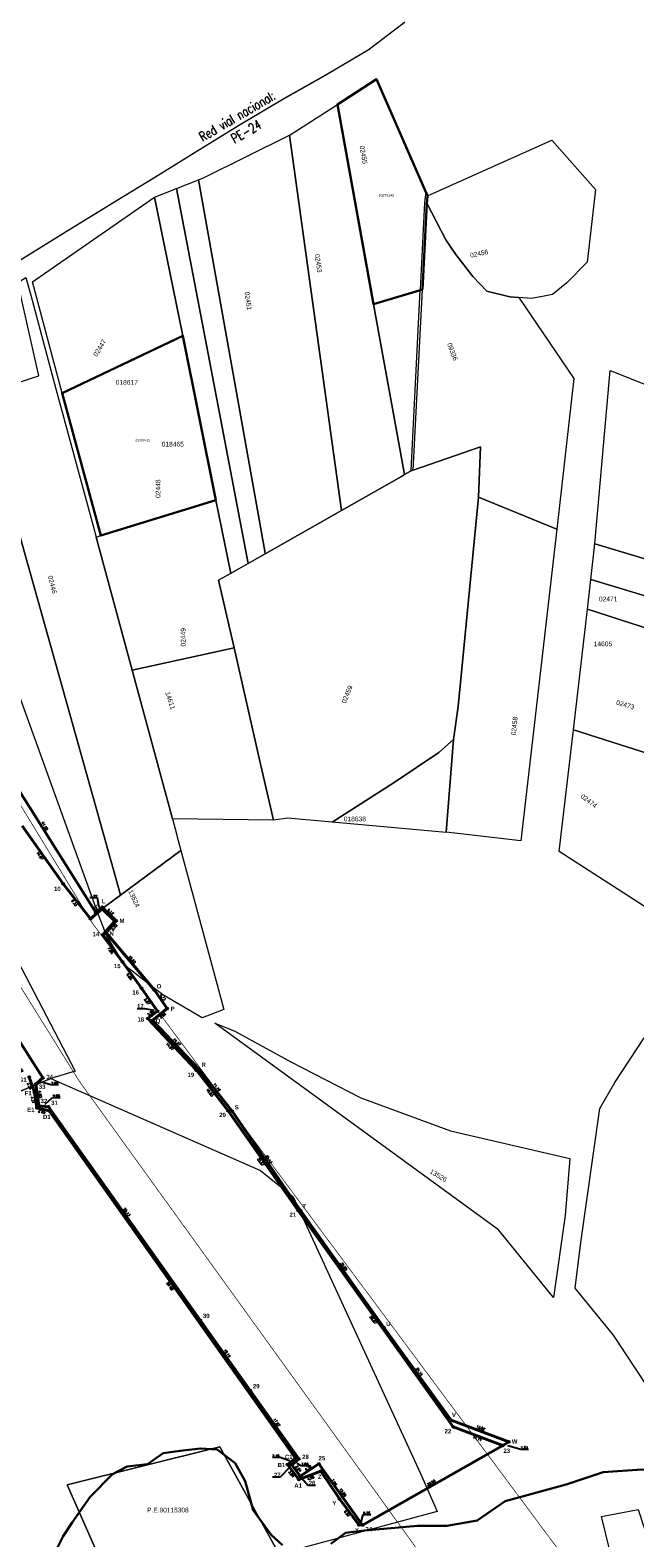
# Model space of a CAD drawing. Header units: metres. Extents: x 347609 to 404409, y 8548087 to 8605413.
# Tile 20 of 49: x 374010 to 374138, y 8561764 to 8562081. Entities that reach past the tile are written whole.
import ezdxf
from ezdxf import colors
from ezdxf.entities.mleader import LeaderData, LeaderLine
from ezdxf.enums import TextEntityAlignment as Align
from ezdxf.math import Vec2, Vec3

# ---------------------------------------------------------------- set-up
doc = ezdxf.new("R2010")
doc.units = ezdxf.units.M
doc.linetypes.add('ACAD_ISO02W100', pattern=[15, 12, -3])
for name, color, linetype in [('00_TEXTO', 7, 'Continuous'), ('manzanas', 2, 'Continuous'), ('Predios Rurales', 90, 'Continuous'), ('VERTICES', 244, 'Continuous'), ('ZR_LIMA_PSAD56_A_WGS84', 210, 'Continuous')]:
    doc.layers.add(name, color=color, linetype=linetype)
for name, color, linetype, lineweight in [('02. FAJA MARGINAL', 5, 'ACAD_ISO02W100', 0), ('DISTANCIA', 7, 'Continuous', 9), ('Red vial nacional', 242, 'Continuous', 40)]:
    doc.layers.add(name, color=color, linetype=linetype, lineweight=lineweight)
doc.layers.add('LIMITES CONSTRUCTIVO 2', color=40, linetype='Continuous', true_color=0xffbf00)
doc.layers.add('Predios Rurales Nombres', color=7, linetype='Continuous', true_color=0xffffff)
doc.styles.add('ARIAL', font='arial.ttf')
doc.styles.add('MtXpl_MS_Shell_Dlg_2', font='txt')
doc.styles.add('ROMANS', font='romans.shx')
doc.styles.add('ROMANS-SP', font='romans.shx', dxfattribs={"width": 0.75})
doc.styles.get("Standard").update_dxf_attribs({"font": 'simplex.shx'})
doc.styles.add('VERTICES', font='sanssb__.ttf')

# ---------------------------------------------------------------- blocks, each defined once
blk = doc.blocks.new('A$Cf7b4f0aa')
at = {"layer": 'VERTICES', "color": 6}
for centre in [(373984.41, 8562019.11), (373984.71, 8562019.3), (373987.53, 8562015.14), (373974.46, 8562007.76), (373975.09, 8562006.59), (373967.3, 8562001.8), (373961.03, 8561998.69), (373936.25, 8561984.77), (373938.11, 8561983.23), (373913.41, 8561980.23), (373913.94, 8561980.49), (373971.08, 8561980.08), (373916.97, 8561974.35), (373976.58, 8561972.8), (373946.77, 8561967.44), (373951.91, 8561957.74), (373951.81, 8561955.97), (373950.94, 8561951.97), (373953.45, 8561953.52), (373990.75, 8561949.87), (373954.59, 8561946.12), (373958.59, 8561941.55), (374001.85, 8561931), (373969.58, 8561924.39), (373974.55, 8561915.72), (373988.38, 8561894.14), (374024.17, 8561895.54), (374025.51, 8561896.7), (374026.33, 8561891.32), (374028.42, 8561893.79), (373989.26, 8561887.26), (373999.99, 8561881.39), (373993.45, 8561878.39), (374036.48, 8561879.2), (373999.92, 8561876.74), (374001.81, 8561878.09), (374039.19, 8561875.34), (374002.04, 8561872.85), (374003.37, 8561873.48), (374036.08, 8561872.85), (374007.2, 8561865.17), (374045.9, 8561862.49), (374010.15, 8561860.86), (374011.26, 8561857.72), (374011.76, 8561854.44), (374014.33, 8561853.8), (374052.83, 8561853.71), (374067.24, 8561832.77), (374084.76, 8561808.16), (374098.93, 8561788.61), (374111.11, 8561784.03), (374066.2, 8561780.63), (374064.52, 8561779.24), (374071.52, 8561777.84), (374066.86, 8561776.08), (374075.42, 8561772), (374079.52, 8561766.57)]:
    blk.add_circle(centre, 0.2, dxfattribs=at)
at = {"layer": 'DISTANCIA', "style": 'ROMANS'}
for s, p in [('0.35', (373982.61, 8562020.33)), ('1.33', (373977.49, 8562006.96)), ('2.42', (373939.45, 8561985.22)), ('0.59', (373911.74, 8561981.49)), ('1.78', (373948.57, 8561956.96)), ('2.94', (373949.67, 8561954.51)), ('1.77', (374023.69, 8561899.01)), ('2.32', (373998.31, 8561878.34)), ('3.76', (374003.2, 8561881.11)), ('1.51', (374114.37, 8561782.8)), ('2.18', (374062.03, 8561781.07)), ('0.76', (374081.17, 8561769.02))]:
    blk.add_text(s, height=0.5, dxfattribs=at).set_placement(p, align=Align.MIDDLE)
for s, rotation, p in [('5.02', 304.219, (373986.49, 8562017.72)), ('15.01', 29.4624, (373981.33, 8562010.98)), ('9.14', 31.5595, (373971.8, 8562003.84)), ('6.99', 26.3915, (373964.6, 8561999.75)), ('21.15', 298.3602, (373966.34, 8561990.13)), ('6.88', 301.1714, (373914.6, 8561977.06)), ('21.91', 28.4001, (373927.01, 8561979.02)), ('9.13', 307.1015, (373974.21, 8561976.95)), ('18.01', 298.7614, (373941.87, 8561975.01)), ('10.97', 297.9085, (373948.75, 8561962.29)), ('26.96', 301.7057, (373984.12, 8561961.93)), ('2.96', 31.8139, (373951.27, 8561952.92)), ('6.90', 302.0088, (373952.2, 8561948.71)), ('6.07', 311.1419, (373955.94, 8561943.52)), ('21.89', 300.4595, (373996.7, 8561940.94)), ('20.37', 302.6436, (373963.63, 8561932.56)), ('9.99', 299.846, (373971.56, 8561919.64)), ('41.90', 302.1848, (374013.41, 8561913.8)), ('25.63', 302.6527, (373980.98, 8561904.56)), ('4.12', 314.998, (374027.27, 8561895.75)), ('6.94', 277.3122, (373988.21, 8561890.76)), ('3.23', 49.7273, (374028.02, 8561892.44)), ('15.80', 309.938, (374031.79, 8561885.66)), ('9.81', 295.254, (373990.84, 8561882.49)), ('7.20', 24.6233, (373997.01, 8561879.37)), ('4.73', 305.1126, (374038.26, 8561877.72)), ('4.43', 298.6531, (374000.51, 8561874.38)), ('1.46', 25.2923, (374002.28, 8561874.07)), ('3.99', 38.5958, (374038.2, 8561873.84)), ('9.15', 294.7988, (374004.89, 8561868.75)), ('14.27', 313.4745, (374041.22, 8561868.28)), ('5.22', 304.3438, (374008.26, 8561862.56)), ('3.34', 289.4051, (374010.17, 8561859.01)), ('11.19', 308.2801, (374049.64, 8561858.76)), ('3.31', 278.7163, (374010.91, 8561856.07)), ('2.65', 345.956, (374012.77, 8561853.61)), ('25.43', 304.5438, (374060.53, 8561843.58)), ('30.20', 305.4363, (374076.34, 8561821.02)), ('89.69', 305.3365, (374039.76, 8561816.82)), ('24.14', 305.9435, (374092.26, 8561798.83)), ('13.02', 339.3855, (374105.17, 8561786.98)), ('3.94', 306.5635, (374065.33, 8561777.24)), ('4.98', 20.7235, (374069.37, 8561776.41)), ('7.02', 303.7176, (374074.3, 8561775.48)), ('6.81', 307.0368, (374077.01, 8561768.91))]:
    blk.add_text(s, height=0.5, rotation=rotation, dxfattribs=at).set_placement(p, align=Align.MIDDLE)
at = {"layer": 'VERTICES', "style": 'VERTICES'}
for s, p in [('A', (373985.4, 8562020.49)), ('B', (373988.7, 8562015.01)), ('C', (373975.62, 8562007.55)), ('D', (373976.16, 8562005.9)), ('E', (373968.01, 8562000.74)), ('F', (373962.19, 8561998.15)), ('A2', (373936, 8561983.49)), ('C2', (373911.9, 8561980.04)), ('Z1', (373937.32, 8561982.08)), ('G', (373972.07, 8561980.85)), ('B2', (373917.01, 8561973.09)), ('H', (373977.6, 8561973.65)), ('Y1', (373945.49, 8561966.87)), ('X1', (373950.58, 8561957.67)), ('W1', (373950.26, 8561955.8)), ('U1', (373949.49, 8561951.76)), ('V1', (373952.08, 8561953.98)), ('I', (373991.51, 8561950.74)), ('T1', (373953.45, 8561945.35)), ('S1', (373957.46, 8561940.73)), ('J', (374002.77, 8561931.82)), ('R1', (373968.33, 8561923.65)), ('Q1', (373973.23, 8561914.97)), ('L', (374025.8, 8561897.97)), ('P1', (373987.06, 8561893.74)), ('K', (374024.19, 8561896.81)), ('M', (374029.67, 8561893.83)), ('N', (374027.5, 8561891.13)), ('O1', (373987.82, 8561887.02)), ('M1', (373999.58, 8561880.25)), ('L1', (374000.45, 8561878.51)), ('O', (374037.45, 8561880.03)), ('N1', (373992.69, 8561877.31)), ('K1', (373998.57, 8561876.6)), ('P', (374040.33, 8561875.3)), ('J1', (374001.26, 8561871.87)), ('I1', (374004.57, 8561873.06)), ('Q', (374037.25, 8561872.63)), ('H1', (374005.91, 8561864.57)), ('R', (374046.86, 8561863.49)), ('G1', (374008.76, 8561860.36)), ('F1', (374009.92, 8561857.5)), ('E1', (374010.46, 8561854.01)), ('D1', (374013.83, 8561852.52)), ('S', (374053.82, 8561854.53)), ('T', (374068.03, 8561833.62)), ('U', (374085.74, 8561808.92)), ('V', (374099.54, 8561789.71)), ('W', (374112.32, 8561784.1)), ('C1', (374064.77, 8561780.88)), ('B1', (374063.22, 8561779.16)), ('Z', (374071.28, 8561776.65)), ('A1', (374066.74, 8561774.84)), ('Y', (374074.36, 8561771.13)), ('X', (374079.11, 8561765.38))]:
    blk.add_text(s, height=0.9, dxfattribs=at).set_placement(p, align=Align.MIDDLE)
at = {"layer": '00_TEXTO', "color": 0, "lineweight": 9}
ml = blk.add_multileader_mtext('Standard', dxfattribs=at)
ml.set_content('')
ml.set_leader_properties()
ml.build(insert=Vec2(0, 0))
ml.multileader.update_dxf_attribs({"text_right_attachment_type": 6, "dogleg_length": 3, "arrow_head_size": 0.3})
ctx = ml.context
ctx.base_point, ctx.char_height, ctx.arrow_head_size, ctx.landing_gap_size, ctx.plane_origin = Vec3(373981.75, 8562020.01), 0.009, 0.3, 0.0045, Vec3(373982.39, 8562010.7)
ctx.right_attachment, ctx.text_align_type = 6, 2
notes = []
notes.append((ctx, [(0, (1, 1, 0), (373983.37, 8562020.01), (-1, 0), 1.61, [(0, [(373984.48, 8562019.25)], 0, [])])]))
ctx.mtext.insert, ctx.mtext.text_direction, ctx.mtext.rotation, ctx.mtext.alignment, ctx.mtext.flow_direction = Vec3(373981.75, 8562020), Vec3(-1, 0), 3.141593, 3, 5
ml = blk.add_multileader_mtext('Standard', dxfattribs=at)
ml.set_content('')
ml.set_leader_properties()
ml.build(insert=Vec2(0, 0))
ml.multileader.update_dxf_attribs({"text_right_attachment_type": 6, "dogleg_length": 3, "arrow_head_size": 0.3})
ctx = ml.context
ctx.base_point, ctx.char_height, ctx.arrow_head_size, ctx.landing_gap_size, ctx.plane_origin = Vec3(373978.31, 8562006.66), 0.009, 0.3, 0.0045, Vec3(373972.83, 8561998.56)
ctx.right_attachment = 6
notes.append((ctx, [(1, (1, 1, 0), (373976.7, 8562006.66), (1, 0), 1.61, [(0, [(373974.92, 8562007.11)], 0, [])])]))
ctx.mtext.insert, ctx.mtext.text_direction, ctx.mtext.rotation, ctx.mtext.flow_direction = Vec3(373978.31, 8562006.65), Vec3(-1, 0), 3.141593, 5
ml = blk.add_multileader_mtext('Standard', dxfattribs=at)
ml.set_content('')
ml.set_leader_properties()
ml.build(insert=Vec2(0, 0))
ml.multileader.update_dxf_attribs({"text_right_attachment_type": 6, "dogleg_length": 3, "arrow_head_size": 0.3})
ctx = ml.context
ctx.base_point, ctx.char_height, ctx.arrow_head_size, ctx.landing_gap_size, ctx.plane_origin = Vec3(373940.23, 8561984.92), 0.009, 0.3, 0.0045, Vec3(373935.25, 8561975.48)
ctx.right_attachment = 6
notes.append((ctx, [(1, (1, 1, 0), (373938.62, 8561984.92), (1, 0), 1.61, [(0, [(373937.34, 8561984.03)], 0, [])])]))
ctx.mtext.insert, ctx.mtext.text_direction, ctx.mtext.rotation, ctx.mtext.flow_direction = Vec3(373940.24, 8561984.92), Vec3(-1, 0), 3.141593, 5
ml = blk.add_multileader_mtext('Standard', dxfattribs=at)
ml.set_content('')
ml.set_leader_properties()
ml.build(insert=Vec2(0, 0))
ml.multileader.update_dxf_attribs({"text_right_attachment_type": 6, "dogleg_length": 3, "arrow_head_size": 0.3})
ctx = ml.context
ctx.base_point, ctx.char_height, ctx.arrow_head_size, ctx.landing_gap_size, ctx.plane_origin = Vec3(373910.88, 8561981.14), 0.009, 0.3, 0.0045, Vec3(373911.52, 8561971.83)
ctx.right_attachment, ctx.text_align_type = 6, 2
notes.append((ctx, [(0, (1, 1, 0), (373912.49, 8561981.15), (-1, 0), 1.61, [(0, [(373913.61, 8561980.38)], 0, [])])]))
ctx.mtext.insert, ctx.mtext.text_direction, ctx.mtext.rotation, ctx.mtext.alignment, ctx.mtext.flow_direction = Vec3(373910.88, 8561981.14), Vec3(-1, 0), 3.141593, 3, 5
ml = blk.add_multileader_mtext('Standard', dxfattribs=at)
ml.set_content('')
ml.set_leader_properties()
ml.build(insert=Vec2(0, 0))
ml.multileader.update_dxf_attribs({"text_right_attachment_type": 6, "dogleg_length": 3, "arrow_head_size": 0.3})
ctx = ml.context
ctx.base_point, ctx.char_height, ctx.arrow_head_size, ctx.landing_gap_size, ctx.plane_origin = Vec3(373947.75, 8561956.65), 0.009, 0.3, 0.0045, Vec3(373949.55, 8561948.46)
ctx.right_attachment, ctx.text_align_type = 6, 2
notes.append((ctx, [(0, (1, 1, 0), (373949.37, 8561956.65), (-1, 0), 1.61, [(0, [(373951.72, 8561956.84)], 0, [])])]))
ctx.mtext.insert, ctx.mtext.text_direction, ctx.mtext.rotation, ctx.mtext.alignment, ctx.mtext.flow_direction = Vec3(373947.76, 8561956.64), Vec3(-1, 0), 3.141593, 3, 5
ml = blk.add_multileader_mtext('Standard', dxfattribs=at)
ml.set_content('')
ml.set_leader_properties()
ml.build(insert=Vec2(0, 0))
ml.multileader.update_dxf_attribs({"text_right_attachment_type": 6, "dogleg_length": 3, "arrow_head_size": 0.3})
ctx = ml.context
ctx.base_point, ctx.char_height, ctx.arrow_head_size, ctx.landing_gap_size, ctx.plane_origin = Vec3(373948.81, 8561954.17), 0.009, 0.3, 0.0045, Vec3(373950.29, 8561946.55)
ctx.right_attachment, ctx.text_align_type = 6, 2
notes.append((ctx, [(0, (1, 1, 0), (373950.43, 8561954.18), (-1, 0), 1.61, [(0, [(373952.42, 8561954.82)], 0, [])])]))
ctx.mtext.insert, ctx.mtext.text_direction, ctx.mtext.rotation, ctx.mtext.alignment, ctx.mtext.flow_direction = Vec3(373948.81, 8561954.17), Vec3(-1, 0), 3.141593, 3, 5
ml = blk.add_multileader_mtext('Standard', dxfattribs=at)
ml.set_content('')
ml.set_leader_properties()
ml.build(insert=Vec2(0, 0))
ml.multileader.update_dxf_attribs({"text_right_attachment_type": 6, "dogleg_length": 3, "arrow_head_size": 0.3})
ctx = ml.context
ctx.base_point, ctx.char_height, ctx.arrow_head_size, ctx.landing_gap_size, ctx.plane_origin = Vec3(374022.9, 8561898.65), 0.009, 0.3, 0.0045, Vec3(374022.78, 8561888.04)
ctx.right_attachment, ctx.text_align_type = 6, 2
notes.append((ctx, [(0, (1, 1, 0), (374024.52, 8561898.66), (-1, 0), 1.61, [(0, [(374024.92, 8561896.31)], 0, [])])]))
ctx.mtext.insert, ctx.mtext.text_direction, ctx.mtext.rotation, ctx.mtext.alignment, ctx.mtext.flow_direction = Vec3(374022.9, 8561898.65), Vec3(-1, 0), 3.141593, 3, 5
ml = blk.add_multileader_mtext('Standard', dxfattribs=at)
ml.set_content('')
ml.set_leader_properties()
ml.build(insert=Vec2(0, 0))
ml.multileader.update_dxf_attribs({"text_right_attachment_type": 6, "dogleg_length": 3, "arrow_head_size": 0.3})
ctx = ml.context
ctx.base_point, ctx.char_height, ctx.arrow_head_size, ctx.landing_gap_size, ctx.plane_origin = Vec3(374004.09, 8561880.79), 0.009, 0.3, 0.0045, Vec3(373998.81, 8561871.52)
ctx.right_attachment = 6
notes.append((ctx, [(1, (1, 1, 0), (374002.48, 8561880.79), (1, 0), 1.61, [(0, [(374000.94, 8561879.79)], 0, [])])]))
ctx.mtext.insert, ctx.mtext.text_direction, ctx.mtext.rotation, ctx.mtext.flow_direction = Vec3(374004.1, 8561880.79), Vec3(-1, 0), 3.141593, 5
ml = blk.add_multileader_mtext('Standard', dxfattribs=at)
ml.set_content('')
ml.set_leader_properties()
ml.build(insert=Vec2(0, 0))
ml.multileader.update_dxf_attribs({"text_right_attachment_type": 6, "dogleg_length": 3, "arrow_head_size": 0.3})
ctx = ml.context
ctx.base_point, ctx.char_height, ctx.arrow_head_size, ctx.landing_gap_size, ctx.plane_origin = Vec3(373997.41, 8561878.04), 0.009, 0.3, 0.0045, Vec3(373998.7, 8561869.14)
ctx.right_attachment, ctx.text_align_type = 6, 2
notes.append((ctx, [(0, (1, 1, 0), (373999.03, 8561878.04), (-1, 0), 1.61, [(0, [(374000.65, 8561877.39)], 0, [])])]))
ctx.mtext.insert, ctx.mtext.text_direction, ctx.mtext.rotation, ctx.mtext.alignment, ctx.mtext.flow_direction = Vec3(373997.42, 8561878.03), Vec3(-1, 0), 3.141593, 3, 5
ml = blk.add_multileader_mtext('Standard', dxfattribs=at)
ml.set_content('')
ml.set_leader_properties()
ml.build(insert=Vec2(0, 0))
ml.multileader.update_dxf_attribs({"text_right_attachment_type": 6, "dogleg_length": 3, "arrow_head_size": 0.3})
ctx = ml.context
ctx.base_point, ctx.char_height, ctx.arrow_head_size, ctx.landing_gap_size, ctx.plane_origin = Vec3(374115.25, 8561782.48), 0.009, 0.3, 0.0045, Vec3(374109.97, 8561773.21)
ctx.right_attachment = 6
notes.append((ctx, [(1, (1, 1, 0), (374113.64, 8561782.48), (1, 0), 1.61, [(0, [(374110.6, 8561783.36)], 0, [])])]))
ctx.mtext.insert, ctx.mtext.text_direction, ctx.mtext.rotation, ctx.mtext.flow_direction = Vec3(374115.26, 8561782.48), Vec3(-1, 0), 3.141593, 5
ml = blk.add_multileader_mtext('Standard', dxfattribs=at)
ml.set_content('')
ml.set_leader_properties()
ml.build(insert=Vec2(0, 0))
ml.multileader.update_dxf_attribs({"text_right_attachment_type": 6, "dogleg_length": 3, "arrow_head_size": 0.3})
ctx = ml.context
ctx.base_point, ctx.char_height, ctx.arrow_head_size, ctx.landing_gap_size, ctx.plane_origin = Vec3(374061.32, 8561780.76), 0.009, 0.3, 0.0045, Vec3(374063.08, 8561771.69)
ctx.right_attachment, ctx.text_align_type = 6, 2
notes.append((ctx, [(0, (1, 1, 0), (374062.94, 8561780.76), (-1, 0), 1.61, [(0, [(374065.21, 8561779.96)], 0, [])])]))
ctx.mtext.insert, ctx.mtext.text_direction, ctx.mtext.rotation, ctx.mtext.alignment, ctx.mtext.flow_direction = Vec3(374061.32, 8561780.75), Vec3(-1, 0), 3.141593, 3, 5
ml = blk.add_multileader_mtext('Standard', dxfattribs=at)
ml.set_content('')
ml.set_leader_properties()
ml.build(insert=Vec2(0, 0))
ml.multileader.update_dxf_attribs({"text_right_attachment_type": 6, "dogleg_length": 3, "arrow_head_size": 0.3})
ctx = ml.context
ctx.base_point, ctx.char_height, ctx.arrow_head_size, ctx.landing_gap_size, ctx.plane_origin = Vec3(374082.06, 8561768.7), 0.009, 0.3, 0.0045, Vec3(374076.77, 8561759.43)
ctx.right_attachment = 6
notes.append((ctx, [(1, (1, 1, 0), (374080.45, 8561768.7), (1, 0), 1.61, [(0, [(374079.88, 8561766.53)], 0, [])])]))
ctx.mtext.insert, ctx.mtext.text_direction, ctx.mtext.rotation, ctx.mtext.flow_direction = Vec3(374082.06, 8561768.69), Vec3(-1, 0), 3.141593, 5
for ctx, leaders in notes:
    for number, flags, end, landing, length, lines in leaders:
        leader = LeaderData()
        leader.index, (leader.has_last_leader_line, leader.has_dogleg_vector, leader.attachment_direction) = number, flags
        leader.last_leader_point, leader.dogleg_vector, leader.dogleg_length = Vec3(end), Vec3(landing), length
        for number, points, colour, breaks in lines:
            line = LeaderLine()
            line.index, line.vertices, line.color, line.breaks = number, Vec3.list(points), colors.encode_raw_color(colour), breaks
            leader.lines.append(line)
        ctx.leaders.append(leader)

msp = doc.modelspace()

# ---------------------------------------------------------------- linework, layer by layer
at = {"layer": '02. FAJA MARGINAL', "color": 5, "true_color": 0x0000ff, "const_width": 0.15}
for points in [[(373696.32, 8562324.98), (373784.82, 8562216.74), (373862.86, 8562130.79), (373907.95, 8562074.13), (373960.75, 8561996.35), (374023.52, 8561893.19), (374126.54, 8561754.59), (374173.6, 8561585.97), (374202.08, 8561499.92), (374240.17, 8561401.95), (374277.6, 8561280.19), (374325.11, 8561183.09), (374358.83, 8561043.57), (374419.95, 8560902.47), (374526.7, 8560881.67), (374634.93, 8560876.84), (374729.39, 8560845.9), (374825.05, 8560818.75), (374868.52, 8560793.9), (374891.75, 8560717)], [(373681.58, 8562311.93), (373754.15, 8562231.46), (373846.39, 8562120.08), (373888.58, 8562066.14), (373942.51, 8561985.65), (374020.69, 8561860), (374098.04, 8561752.74), (374120.11, 8561652.14), (374147.6, 8561511.92), (374187.47, 8561414.09), (374238.46, 8561238.08), (374274.46, 8561177.07), (374292.49, 8561039.05), (374350.54, 8560953.9), (374340.45, 8560881.04), (374396.08, 8560847.4), (374523.7, 8560835.67), (374664.05, 8560804.4), (374723.68, 8560775.66), (374805.5, 8560775.88), (374828.41, 8560707.02)]]:
    msp.add_lwpolyline(points, dxfattribs=at)
at = {"layer": 'LIMITES CONSTRUCTIVO 2', "lineweight": 40, "ltscale": 30, "flags": 128}
msp.add_lwpolyline([(374010.15, 8561860.86), (374011.26, 8561857.72), (374011.76, 8561854.44), (374014.33, 8561853.8), (374066.2, 8561780.63), (374064.52, 8561779.24), (374066.86, 8561776.08), (374071.52, 8561777.84), (374075.42, 8561772), (374079.52, 8561766.57), (374080.28, 8561766.51), (374109.8, 8561783.28), (374111.11, 8561784.03), (374098.93, 8561788.61), (374084.76, 8561808.16), (374067.24, 8561832.77), (374052.83, 8561853.71), (374045.9, 8561862.49), (374036.08, 8561872.85), (374039.19, 8561875.34), (374036.48, 8561879.2), (374026.33, 8561891.32), (374028.42, 8561893.79), (374025.51, 8561896.7), (374024.17, 8561895.54), (374001.85, 8561931)], dxfattribs=at)
at = {"layer": 'LIMITES CONSTRUCTIVO 2', "color": 144, "lineweight": 40, "ltscale": 30, "flags": 128}
msp.add_lwpolyline([(374008.64, 8561913.86), (374017.26, 8561901.61), (374023, 8561894.26), (374025.49, 8561896.38), (374028.18, 8561893.74), (374025.62, 8561890.89), (374029.78, 8561885.18), (374033.78, 8561879.62), (374037.14, 8561874.81), (374035.08, 8561873.25), (374045.32, 8561862.32), (374051.98, 8561853.78), (374066.72, 8561832.77), (374099.41, 8561787.22), (374109.8, 8561783.28), (374080.28, 8561766.51), (374071.13, 8561779.38), (374067.18, 8561776.84), (374065.38, 8561779.17), (374066.87, 8561780.49), (374056.63, 8561794.89), (374046.13, 8561809.68), (374014.22, 8561854.64), (374012.17, 8561854.81), (374011.53, 8561859.37), (374012.99, 8561860.72), (374004.39, 8561874.26)], dxfattribs=at)
at = {"layer": 'Predios Rurales', "lineweight": 0}
for points in [[(374082.64, 8562023.76), (374075.01, 8562065.85), (374083.24, 8562071.18), (374093.59, 8562047.53), (374093.34, 8562045.07), (374092.4, 8562026.84), (374092.39, 8562026.66)], [(374075.85, 8561980.26), (374064.91, 8562059.34), (374065.09, 8562059.43), (374075.01, 8562065.85), (374082.64, 8562023.76), (374089.16, 8561987.83), (374088.51, 8561987.46)], [(374059.73, 8561971.74), (374045.78, 8562049.94), (374046.96, 8562050.46), (374064.91, 8562059.34), (374075.85, 8561980.26), (374071.34, 8561977.7), (374059.82, 8561971.15)], [(374106.5, 8562026.47), (374103.53, 8562029.57), (374099.92, 8562034.21), (374097.85, 8562037.31), (374093.84, 8562045.03), (374093.87, 8562045.56), (374094, 8562046.6), (374120.18, 8562058.31), (374129.32, 8562047.92), (374127.58, 8562032.57), (374123.28, 8562028.27), (374120.31, 8562025.82), (374117.86, 8562025.3), (374117.79, 8562025.31), (374115.8, 8562024.92), (374113.17, 8562025.14), (374111.28, 8562025.3)], [(374048.4, 8562009.97), (374041.16, 8562048.12), (374045.78, 8562049.94), (374059.73, 8561971.74), (374059.82, 8561971.15), (374056.19, 8561969.09)], [(374042.44, 8562017.1), (374036.53, 8562046.29), (374041.16, 8562048.12), (374048.4, 8562009.97), (374056.19, 8561969.09), (374052.56, 8561967.03), (374049.44, 8561982.44)], [(374017.06, 8562005), (374010.83, 8562028.49), (374036.53, 8562046.29), (374042.44, 8562017.1)], [(374090.94, 8561988.75), (374092.9, 8562026.81), (374093.84, 8562045.03), (374097.85, 8562037.31), (374099.92, 8562034.21), (374103.53, 8562029.57), (374106.5, 8562026.47), (374111.28, 8562025.3), (374113.17, 8562025.14), (374124.81, 8562008.07), (374121.23, 8561976.32), (374104.69, 8561983.11), (374105.11, 8561993.68)], [(374028.35, 8561902.79), (374001.27, 8561999.26), (373999.76, 8562004.63), (374012.12, 8562008.65), (374007.73, 8562028.3), (374009.43, 8562029.36), (374010.44, 8562025.62), (374015.27, 8562007.76), (374015.97, 8562005.17), (374023.58, 8561977.02), (374024.21, 8561974.68), (374031.81, 8561946.61), (374040.27, 8561915.33), (374041.13, 8561912.15), (374041.22, 8561911.83), (374042.08, 8561908.65), (374029.35, 8561899.25)], [(374089.16, 8561987.83), (374082.64, 8562023.76), (374092.39, 8562026.66), (374090.44, 8561988.78), (374090.42, 8561988.55)], [(374025.18, 8561974.98), (374017.06, 8562005), (374042.44, 8562017.1), (374049.44, 8561982.44)], [(374153.05, 8561966.09), (374129.22, 8561973.22), (374132.46, 8562009.81), (374137.57, 8562007.77), (374146.34, 8562004.27), (374157.02, 8562000), (374168.49, 8561995.43), (374181.67, 8561990.16), (374168.5, 8561961.47), (374155.69, 8561965.3)], [(374024.53, 8561895.68), (373988.05, 8561996.52), (374001.27, 8561999.26), (374028.35, 8561902.79), (374029.35, 8561899.25)], [(374061.55, 8561915.02), (374058.71, 8561927.44), (374053.25, 8561951.33), (374050, 8561965.57), (374059.82, 8561971.15), (374071.34, 8561977.7), (374075.85, 8561980.26), (374088.51, 8561987.46), (374089.16, 8561987.83), (374090.42, 8561988.55), (374090.85, 8561988.79), (374090.94, 8561988.75), (374105.11, 8561993.68), (374104.69, 8561983.11), (374100.41, 8561938.95), (374099.45, 8561932.05), (374096.34, 8561929.28), (374086.98, 8561922.96), (374073.94, 8561914.61), (374064.6, 8561915.45)], [(374031.81, 8561946.61), (374024.21, 8561974.68), (374025.18, 8561974.98), (374049.44, 8561982.44), (374052.56, 8561967.03), (374050, 8561965.57), (374053.25, 8561951.33)], [(374097.87, 8561912.49), (374099.45, 8561932.05), (374100.41, 8561938.95), (374104.69, 8561983.11), (374121.23, 8561976.32), (374113.61, 8561910.65)], [(374128.36, 8561965.77), (374129.22, 8561973.22), (374153.05, 8561966.09), (374155.69, 8561965.3), (374153.96, 8561958)], [(374127.63, 8561959.47), (374128.36, 8561965.77), (374153.96, 8561958), (374152.4, 8561951.46)], [(374159.91, 8561922.83), (374124.68, 8561934.03), (374127.63, 8561959.47), (374152.4, 8561951.46), (374173.07, 8561945.79), (374170.82, 8561941.85), (374168.29, 8561937.44)], [(374040.27, 8561915.33), (374031.81, 8561946.61), (374053.25, 8561951.33), (374058.71, 8561927.44), (374061.55, 8561915.02)], [(374143.57, 8561894.33), (374121.71, 8561908.44), (374124.68, 8561934.03), (374159.91, 8561922.83)], [(374097.87, 8561912.49), (374097.87, 8561912.44), (374073.94, 8561914.61), (374086.98, 8561922.96), (374096.34, 8561929.28), (374099.45, 8561932.05)], [(374030.28, 8561884.38), (374026.4, 8561890.72), (374024.53, 8561895.68), (374029.35, 8561899.25), (374042.08, 8561908.65), (374051.13, 8561875.17), (374046.51, 8561873.4), (374038.25, 8561878.25)], [(374003.71, 8561858.41), (373994.08, 8561880.93), (374006.83, 8561887.05), (374019.8, 8561862.14), (374014.68, 8561860.57), (374004.58, 8561856.37)], [(374108.94, 8561828.74), (374049.2, 8561872.28), (374051.84, 8561871.19), (374053.4, 8561870.55), (374065.17, 8561864.08), (374079.92, 8561856.52), (374098.83, 8561849.57), (374123.93, 8561843.72), (374122.96, 8561831.76), (374120.53, 8561814.42)], [(374062.73, 8561760.34), (374029.87, 8561748.42), (374018.15, 8561774.96), (374050.25, 8561783.01)], [(374154.45, 8561651.83), (374145.88, 8561678.09), (374136.31, 8561692.75), (374119.71, 8561753.86), (374133.4, 8561756.87), (374130.58, 8561768.3), (374138.34, 8561769.81), (374147.54, 8561741.69), (374147.3, 8561714.69), (374144.49, 8561698.53), (374155.96, 8561667.46)]]:
    msp.add_lwpolyline(points, close=True, dxfattribs=at)
for points in [[(374142.52, 8561792.26), (374133.16, 8561806.54), (374125.04, 8561816.42), (374126.29, 8561826.03), (374130.28, 8561854.3), (374133.44, 8561859.75), (374139.58, 8561869.18)], [(374004.58, 8561856.37), (374014.68, 8561860.57), (374058.81, 8561841.18), (374065.66, 8561835.7), (374092.11, 8561778.3), (374092.5, 8561777.4), (374096, 8561769.39), (374062.73, 8561760.34), (374050.25, 8561783.01), (374018.15, 8561774.96), (374029.87, 8561748.42)]]:
    msp.add_lwpolyline(points, dxfattribs=at)
at = {"layer": 'Red vial nacional', "transparency": 33554623, "const_width": 0.3}
msp.add_lwpolyline([(374008.15, 8562032.98), (374017.92, 8562039.04), (374027.51, 8562044.94), (374036.83, 8562050.63), (374045.9, 8562056.26), (374054.83, 8562061.76), (374063.8, 8562067.08), (374072.87, 8562072.21), (374081.6, 8562077.38), (374089.23, 8562083.2)], dxfattribs=at)
at = {"layer": 'VERTICES', "color": 6}
for centre in [(374017.26, 8561901.61), (374023, 8561894.26), (374025.49, 8561896.38), (374025.62, 8561890.89), (374028.18, 8561893.74), (374029.78, 8561885.18), (374033.78, 8561879.62), (374035.08, 8561873.25), (374037.14, 8561874.81), (374045.32, 8561862.32), (374011.53, 8561859.37), (374012.99, 8561860.72), (374012.17, 8561854.81), (374014.22, 8561854.64), (374051.98, 8561853.78), (374066.72, 8561832.77), (374046.13, 8561809.68), (374056.63, 8561794.89), (374099.41, 8561787.22), (374109.8, 8561783.28), (374066.87, 8561780.49), (374065.38, 8561779.17), (374067.18, 8561776.84), (374071.13, 8561779.38), (374080.28, 8561766.51)]:
    msp.add_circle(centre, 0.2, dxfattribs=at)
at = {"layer": 'ZR_LIMA_PSAD56_A_WGS84', "linetype": 'Continuous', "lineweight": 30, "flags": 128}
for points in [[(374092.9, 8562026.81), (374082.64, 8562023.76), (374075.01, 8562065.85), (374083.24, 8562071.18), (374094, 8562046.6), (374093.87, 8562045.56), (374093.84, 8562045.03), (374092.9, 8562026.81)], [(374049.44, 8561982.44), (374025.18, 8561974.98), (374017.06, 8562005), (374042.44, 8562017.1), (374049.44, 8561982.44)]]:
    msp.add_lwpolyline(points, close=True, dxfattribs=at)
for points in [[(374014.66, 8561758.97), (374017.26, 8561764.18), (374019.15, 8561767.02), (374022.95, 8561772.46), (374027.69, 8561777.2), (374030.75, 8561778.85), (374035.03, 8561779.32), (374038.34, 8561781.69), (374041.89, 8561782.17), (374046.17, 8561782.64), (374049.72, 8561782.4), (374053.51, 8561779.56), (374055.62, 8561775.78), (374057.27, 8561769.62), (374061.07, 8561764.42), (374063.45, 8561762.29)], [(374073.64, 8561762.52), (374076.7, 8561764.89), (374080.74, 8561765.37), (374091.87, 8561766.31), (374098.02, 8561766.31), (374104.42, 8561767.49), (374110.35, 8561771.52), (374123.14, 8561775.07), (374130.94, 8561777.67), (374139.18, 8561778.21), (374145.33, 8561777.98), (374152.67, 8561777.03), (374155.76, 8561774.43), (374159.31, 8561768.98), (374162.37, 8561765.19), (374163.8, 8561759.28)]]:
    msp.add_lwpolyline(points, dxfattribs=at)

# ---------------------------------------------------------------- block references
at = {"layer": 'manzanas'}
msp.add_blockref('A$Cf7b4f0aa', (0, 0), dxfattribs=at)

# ---------------------------------------------------------------- texts
at = {"layer": 'DISTANCIA', "style": 'ROMANS'}
for s, rotation, p in [('14.97', 305.1335, (374012.37, 8561907.5)), ('9.33', 307.9676, (374019.62, 8561897.6)), ('7.06', 306.0383, (374027.24, 8561887.56)), ('6.86', 305.7528, (374031.24, 8561882.07)), ('5.87', 304.8976, (374034.93, 8561876.81)), ('2.58', 37.1122, (374035.69, 8561874.42)), ('14.97', 313.1166, (374039.72, 8561867.34)), ('4.60', 277.9663, (374012.43, 8561857.27)), ('10.83', 307.9845, (374048.15, 8561857.64)), ('25.67', 305.0497, (374058.84, 8561843)), ('55.13', 305.3683, (374030.69, 8561832.45)), ('56.07', 305.666, (374082.54, 8561809.71)), ('18.14', 305.3681, (374051.83, 8561802.7)), ('17.67', 305.423, (374062.23, 8561788.08)), ('11.11', 339.2547, (374104.42, 8561784.68)), ('2.94', 307.7811, (374066.83, 8561778.38)), ('4.70', 32.7357, (374068.83, 8561778.57)), ('15.80', 305.4028, (374076.16, 8561773.4)), ('33.95', 29.6112, (374094.74, 8561775.41))]:
    msp.add_text(s, height=0.5, rotation=rotation, dxfattribs=at).set_placement(p, align=Align.MIDDLE)
for s, p in [('1.99', (374015.47, 8561859.62)), ('2.05', (374015.85, 8561856.91)), ('1.99', (374068.17, 8561779.35))]:
    msp.add_text(s, height=0.5, dxfattribs=at).set_placement(p, align=Align.MIDDLE)
at = {"layer": 'Predios Rurales Nombres', "color": 251, "true_color": 0x636466, "style": 'ARIAL'}
for s, rotation, p in [('02455', -79.8919, (374079.38, 8562057.01)), ('02453', -81.5359, (374069.93, 8562034.17)), ('02456', 11.6426, (374103.09, 8562033.24)), ('02451', -82.1468, (374055.17, 8562026.25)), ('02447', 59.0745, (374024.65, 8562012.45)), ('09336', -69.1799, (374097.8, 8562015.26)), ('02448', 90.146, (374038.05, 8561982.94)), ('02446', -75.4711, (374013.74, 8561966.34)), ('02449', 89.8562, (374043.33, 8561951.62)), ('14611', -71.4859, (374038.46, 8561941.82)), ('02459', 68.1899, (374077.07, 8561939.44)), ('02473', -16.4645, (374133.52, 8561939.13)), ('02458', 84.432, (374112.87, 8561932.84)), ('02474', -37.5802, (374125.9, 8561919.64)), ('13524', -65.2901, (374030.67, 8561899.95)), ('13526', -31.0217, (374094.19, 8561840.47))]:
    msp.add_text(s, height=1, rotation=rotation, dxfattribs=at).set_placement(p, align=Align.BOTTOM_LEFT)
for s, p in [('018617', (374028.34, 8562006.48)), ('018465', (374038.02, 8561993.46)), ('02471', (374130.07, 8561960.83)), ('14605', (374128.97, 8561951.37)), ('018638', (374076.35, 8561914.49))]:
    msp.add_text(s, height=1, dxfattribs=at).set_placement(p, align=Align.BOTTOM_LEFT)
at = {"layer": 'Red vial nacional', "lineweight": 15, "insert": (374054.83, 8562061.76), "char_height": 2, "attachment_point": 5, "rotation": 30.4406, "line_spacing_factor": 1.125, "style": 'ROMANS-SP'}
msp.add_mtext_dynamic_manual_height_columns('Red vial nacional: PE-24', width=20.149, gutter_width=12.5, heights=[0], dxfattribs=at)
at = {"layer": 'VERTICES', "style": 'VERTICES'}
for s, p in [('10', (374016.05, 8561900.56)), ('14', (374024.17, 8561891.01)), ('15', (374028.66, 8561884.29)), ('16', (374032.53, 8561878.74)), ('17', (374033.52, 8561875.82)), ('18', (374033.62, 8561873.04)), ('33', (374012.85, 8561858.88)), ('34', (374014.45, 8561860.93)), ('19', (374044.17, 8561861.39)), ('32', (374013.22, 8561855.86)), ('31', (374015.44, 8561855.5)), ('20', (374050.83, 8561852.92)), ('21', (374065.63, 8561831.91)), ('30', (374047.39, 8561810.59)), ('29', (374057.92, 8561795.77)), ('22', (374098.28, 8561786.3)), ('28', (374068.29, 8561780.87)), ('25', (374071.74, 8561780.6)), ('23', (374110.67, 8561782.17)), ('27', (374062.34, 8561777.08)), ('26', (374069.67, 8561775.4)), ('24', (374081.61, 8561765.67))]:
    msp.add_text(s, height=0.9, dxfattribs=at).set_placement(p, align=Align.MIDDLE)
at = {"layer": 'ZR_LIMA_PSAD56_A_WGS84', "color": 0, "style": 'MtXpl_MS_Shell_Dlg_2'}
msp.add_text('P.E.90115308', height=1, dxfattribs=at).set_placement((374034.95, 8561769.17))
at = {"layer": 'ZR_LIMA_PSAD56_A_WGS84', "color": 0, "lineweight": 0, "char_height": 0.5, "width": 2.794, "attachment_point": 7}
for s, insert in [('\\fMS Shell Dlg 2|i0|b0;\\H0.515938;90275143', (374083.72, 8562046.42)), ('\\fMS Shell Dlg 2|i0|b0;\\H0.515938;21090415', (374032.45, 8561994.85))]:
    msp.add_mtext(s, dxfattribs=dict(at, insert=insert))

# ---------------------------------------------------------------- leaders
at = {"layer": '00_TEXTO', "color": 0, "lineweight": 9}
ml = msp.add_multileader_mtext('Standard', dxfattribs=at)
ml.set_content('')
ml.set_leader_properties()
ml.build(insert=Vec2(0, 0))
ml.multileader.update_dxf_attribs({"text_right_attachment_type": 6, "dogleg_length": 3, "arrow_head_size": 0.3})
ctx = ml.context
ctx.base_point, ctx.char_height, ctx.arrow_head_size, ctx.landing_gap_size, ctx.plane_origin = Vec3(374032.82, 8561875.31), 0.009, 0.3, 0.0045, Vec3(374028.7, 8561866.85)
ctx.right_attachment, ctx.text_align_type = 6, 2
notes = []
notes.append((ctx, [(0, (1, 1, 0), (374034.44, 8561875.31), (-1, 0), 1.61, [(0, [(374036.71, 8561874.87)], 0, [])])]))
ctx.mtext.insert, ctx.mtext.text_direction, ctx.mtext.rotation, ctx.mtext.alignment, ctx.mtext.flow_direction = Vec3(374032.82, 8561875.3), Vec3(-1, 0), 3.141593, 3, 5
ml = msp.add_multileader_mtext('Standard', dxfattribs=at)
ml.set_content('')
ml.set_leader_properties()
ml.build(insert=Vec2(0, 0))
ml.multileader.update_dxf_attribs({"text_right_attachment_type": 6, "dogleg_length": 3, "arrow_head_size": 0.3})
ctx = ml.context
ctx.base_point, ctx.char_height, ctx.arrow_head_size, ctx.landing_gap_size, ctx.plane_origin = Vec3(374016.28, 8561859.32), 0.009, 0.3, 0.0045, Vec3(374004.41, 8561851.93)
ctx.right_attachment = 6
notes.append((ctx, [(1, (1, 1, 0), (374014.68, 8561859.32), (1, 0), 1.61, [(0, [(374012.41, 8561859.96)], 0, [])])]))
ctx.mtext.insert, ctx.mtext.text_direction, ctx.mtext.rotation, ctx.mtext.flow_direction = Vec3(374016.29, 8561859.32), Vec3(-1, 0), 3.141593, 5
ml = msp.add_multileader_mtext('Standard', dxfattribs=at)
ml.set_content('')
ml.set_leader_properties()
ml.build(insert=Vec2(0, 0))
ml.multileader.update_dxf_attribs({"text_right_attachment_type": 6, "dogleg_length": 3, "arrow_head_size": 0.3})
ctx = ml.context
ctx.base_point, ctx.char_height, ctx.arrow_head_size, ctx.landing_gap_size, ctx.plane_origin = Vec3(374016.64, 8561856.61), 0.009, 0.3, 0.0045, Vec3(374005.27, 8561846.96)
ctx.right_attachment = 6
notes.append((ctx, [(1, (1, 1, 0), (374015.03, 8561856.61), (1, 0), 1.61, [(0, [(374013.27, 8561854.98)], 0, [])])]))
ctx.mtext.insert, ctx.mtext.text_direction, ctx.mtext.rotation, ctx.mtext.flow_direction = Vec3(374016.65, 8561856.61), Vec3(-1, 0), 3.141593, 5
ml = msp.add_multileader_mtext('Standard', dxfattribs=at)
ml.set_content('')
ml.set_leader_properties()
ml.build(insert=Vec2(0, 0))
ml.multileader.update_dxf_attribs({"text_right_attachment_type": 6, "dogleg_length": 3, "arrow_head_size": 0.3})
ctx = ml.context
ctx.base_point, ctx.char_height, ctx.arrow_head_size, ctx.landing_gap_size, ctx.plane_origin = Vec3(374061.36, 8561776.58), 0.009, 0.3, 0.0045, Vec3(374057.35, 8561771.3)
ctx.right_attachment, ctx.text_align_type = 6, 2
notes.append((ctx, [(0, (1, 1, 0), (374062.98, 8561776.59), (-1, 0), 1.61, [(0, [(374065.22, 8561778.92)], 0, [])])]))
ctx.mtext.insert, ctx.mtext.text_direction, ctx.mtext.rotation, ctx.mtext.alignment, ctx.mtext.flow_direction = Vec3(374061.37, 8561776.58), Vec3(-1, 0), 3.141593, 3, 5
ml = msp.add_multileader_mtext('Standard', dxfattribs=at)
ml.set_content('')
ml.set_leader_properties()
ml.build(insert=Vec2(0, 0))
ml.multileader.update_dxf_attribs({"text_right_attachment_type": 6, "dogleg_length": 3, "arrow_head_size": 0.3})
ctx = ml.context
ctx.base_point, ctx.char_height, ctx.arrow_head_size, ctx.landing_gap_size, ctx.plane_origin = Vec3(374069.01, 8561779.06), 0.009, 0.3, 0.0045, Vec3(374061.8, 8561771.19)
ctx.right_attachment = 6
notes.append((ctx, [(1, (1, 1, 0), (374067.4, 8561779.06), (1, 0), 1.61, [(0, [(374066.24, 8561779.72)], 0, [])])]))
ctx.mtext.insert, ctx.mtext.text_direction, ctx.mtext.rotation, ctx.mtext.flow_direction = Vec3(374069.01, 8561779.06), Vec3(-1, 0), 3.141593, 5
ml = msp.add_multileader_mtext('Standard', dxfattribs=at)
ml.set_content('')
ml.set_leader_properties()
ml.build(insert=Vec2(0, 0))
ml.multileader.update_dxf_attribs({"text_right_attachment_type": 6, "dogleg_length": 3, "arrow_head_size": 0.3})
ctx = ml.context
ctx.base_point, ctx.char_height, ctx.arrow_head_size, ctx.landing_gap_size, ctx.plane_origin = Vec3(374070.41, 8561774.91), 0.009, 0.3, 0.0045, Vec3(374062.75, 8561768.14)
ctx.right_attachment = 6
notes.append((ctx, [(1, (1, 1, 0), (374068.8, 8561774.91), (1, 0), 1.61, [(0, [(374067.35, 8561776.63)], 0, [])])]))
ctx.mtext.insert, ctx.mtext.text_direction, ctx.mtext.rotation, ctx.mtext.flow_direction = Vec3(374070.42, 8561774.9), Vec3(-1, 0), 3.141593, 5
for ctx, leaders in notes:
    for number, flags, end, landing, length, lines in leaders:
        leader = LeaderData()
        leader.index, (leader.has_last_leader_line, leader.has_dogleg_vector, leader.attachment_direction) = number, flags
        leader.last_leader_point, leader.dogleg_vector, leader.dogleg_length = Vec3(end), Vec3(landing), length
        for number, points, colour, breaks in lines:
            line = LeaderLine()
            line.index, line.vertices, line.color, line.breaks = number, Vec3.list(points), colors.encode_raw_color(colour), breaks
            leader.lines.append(line)
        ctx.leaders.append(leader)

doc.saveas('drawing.dxf')
